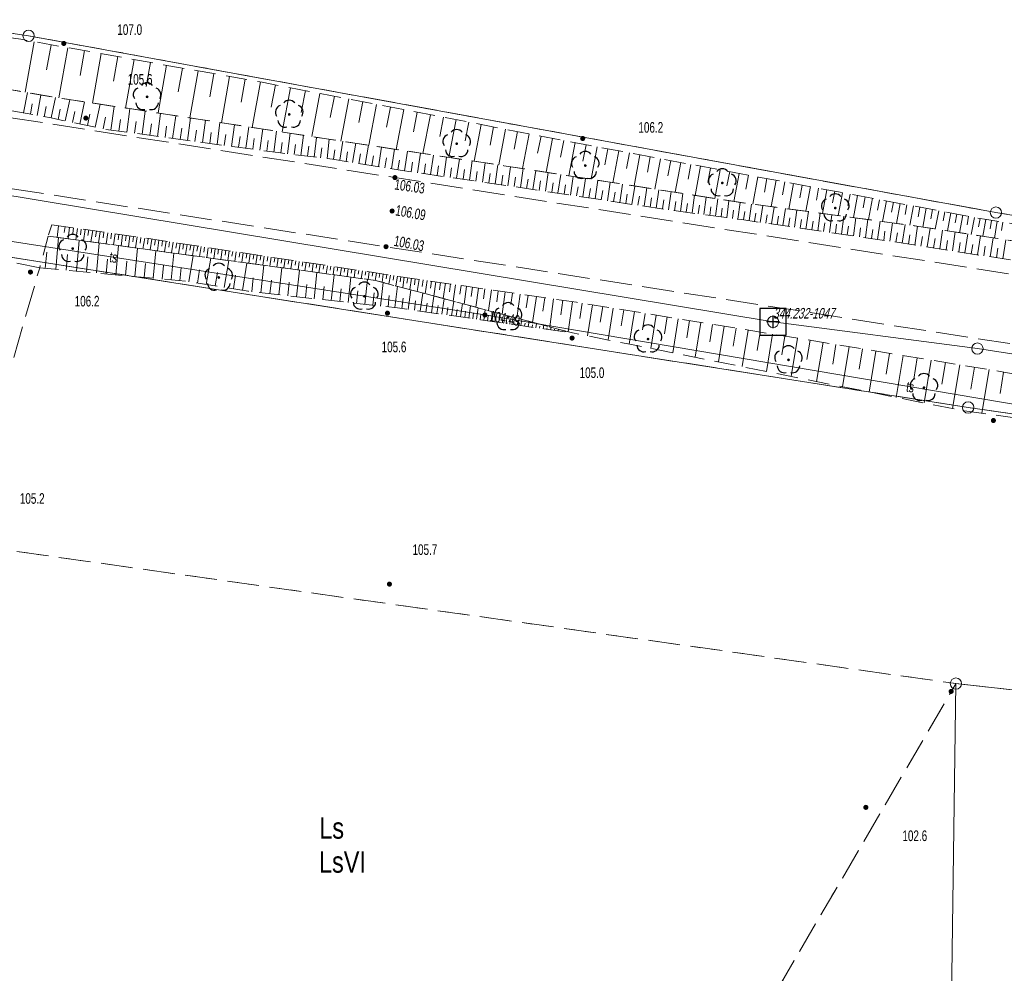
# Model space of a CAD drawing. Header units: inches. Extents: x 6497603 to 6502483, y 5925790 to 5934357.
# Tile 33 of 256: x 6499973 to 6500043, y 5926240 to 5926307. Entities that reach past the tile are written whole.
import ezdxf
from ezdxf.enums import TextEntityAlignment as Align

# ---------------------------------------------------------------- set-up
doc = ezdxf.new("R2010")
doc.units = ezdxf.units.IN
doc.header["$MEASUREMENT"] = 0
for name, pattern in [('1.5_0.75', [2.25, 1.5, -0.75]), ('2.25_0.75', [3, 2.25, -0.75]), ('219-1000', [0, 0]), ('egkk-1000', [3, 2.25, -0.75]), ('egug-1000', [1.5, 0.75, -0.75])]:
    doc.linetypes.add(name, pattern=pattern)
for name, color, linetype in [('000 Inne (niezydentyfikowane)', 7, 'Continuous'), ('202-punkt graniczny', 7, 'Continuous'), ('209-oznaczenie konturu klasyfikacyjnego', 7, 'Continuous'), ('210-oznaczenie konturu użytku gruntowego', 7, 'Continuous'), ('217-kontur klasyfikacyjny', 7, 'Continuous'), ('218-kontur użytku gruntowego', 7, 'Continuous'), ('219-działka ewidencyjna', 7, 'Continuous'), ('drzewo liściaste', 7, 'Continuous'), ('jezdnia', 7, 'Continuous'), ('pikieta naturalna', 7, 'Continuous'), ('pikieta naturalna-Atr2', 7, 'Continuous'), ('pikieta sztuczna', 7, 'Continuous'), ('pikieta sztuczna-Atr2', 7, 'Continuous'), ('przewód telekomunikacyjny podziemny', 7, 'Continuous'), ('przewód telekomunikacyjny podziemny-Atr1', 7, 'Continuous'), ('rzędna', 7, 'Continuous'), ('rzędna-Atr2', 7, 'Continuous'), ('skarpa nieumocniona', 7, 'Continuous'), ('Szczegółowa osnowa geodezyjna pozioma', 7, 'Continuous'), ('Szczegółowa osnowa geodezyjna pozioma-Atr103', 7, 'Continuous')]:
    doc.layers.add(name, color=color, linetype=linetype)
doc.styles.get("Standard").update_dxf_attribs({"font": 'arial.ttf'})

# ---------------------------------------------------------------- blocks, each defined once
blk = doc.blocks.new('202')
at = {"color": 0, "linetype": 'Continuous', "lineweight": 0}
blk.add_circle((0, 0), 0.4, dxfattribs=at)
blk = doc.blocks.new('OSSP')
at = {"color": 0}
for p, q in [((-0.939, 0.938), (-0.939, -0.938)), ((-0.939, 0.938), (-0.939, -0.938)), ((0.936, 0.938), (-0.939, 0.938)), ((0.936, 0.938), (-0.939, 0.938)), ((0.936, -0.938), (0.936, 0.938)), ((0.936, -0.938), (0.936, 0.938)), ((0.45, 0), (-0.45, 0)), ((0.45, 0), (-0.45, 0)), ((0, -0.45), (0, 0.45)), ((0, -0.45), (0, 0.45)), ((-0.939, -0.938), (0.936, -0.938)), ((-0.939, -0.938), (0.936, -0.938))]:
    blk.add_line(p, q, dxfattribs=at)
blk = doc.blocks.new('OP021')
at = {"linetype": 'Continuous', "lineweight": 13}
h = blk.add_hatch(color=0, dxfattribs=at)
edge = h.paths.add_edge_path()
edge.add_arc((0, 0), 0.1, 0, 360)
at = {"color": 0, "linetype": 'Continuous', "lineweight": -3}
for centre, start, end in [((0, 0.5), 38.316, 141.684), ((-0.476, 0.154), 110.388, 213.756), ((0.476, 0.154), 326.244, 69.612), ((-0.294, -0.404), 182.272, 285.64), ((0.294, -0.404), 254.36, 357.728), ((0.294, -0.404), 254.36, 357.728)]:
    blk.add_arc(centre, 0.5, start, end, dxfattribs=at)
blk = doc.blocks.new('PW01')
at = {"linetype": 'Continuous', "lineweight": 13}
h = blk.add_hatch(color=0, dxfattribs=at)
edge = h.paths.add_edge_path()
edge.add_arc((0, 0), 0.18, 0, 360)

msp = doc.modelspace()

# ---------------------------------------------------------------- linework, layer by layer
at = {"layer": '000 Inne (niezydentyfikowane)', "color": 7, "linetype": 'Continuous', "lineweight": 18, "flags": 128}
for points in [[(6499974.18, 5926305.35), (6499973.55, 5926301.79)], [(6499975.37, 5926305.14), (6499975.06, 5926303.36)], [(6499976.56, 5926304.93), (6499975.93, 5926301.38)], [(6499977.74, 5926304.72), (6499977.43, 5926302.96)], [(6499978.92, 5926304.51), (6499978.3, 5926301.02)], [(6499980.08, 5926304.3), (6499979.78, 5926302.57)], [(6499981.24, 5926304.1), (6499980.63, 5926300.67)], [(6499982.38, 5926303.89), (6499982.08, 5926302.19)], [(6499983.52, 5926303.69), (6499982.92, 5926300.32)], [(6499984.65, 5926303.49), (6499984.35, 5926301.82)], [(6499985.76, 5926303.29), (6499985.17, 5926299.97)], [(6499986.87, 5926303.09), (6499986.58, 5926301.45)], [(6499987.97, 5926302.9), (6499987.39, 5926299.63)], [(6499989.06, 5926302.7), (6499988.78, 5926301.08)], [(6499990.15, 5926302.51), (6499989.57, 5926299.3)], [(6499991.22, 5926302.31), (6499990.91, 5926300.72)], [(6499973.44, 5926300.32), (6499973.7, 5926301.76)], [(6499974.4, 5926300.15), (6499974.66, 5926301.59)], [(6499992.28, 5926302.1), (6499991.67, 5926298.98)], [(6499993.32, 5926301.9), (6499993.02, 5926300.36)], [(6499994.35, 5926301.7), (6499993.77, 5926298.66)], [(6499995.37, 5926301.5), (6499995.08, 5926300)], [(6499973.92, 5926300.24), (6499974.05, 5926300.96)], [(6499974.89, 5926300.06), (6499975.02, 5926300.79)], [(6499975.37, 5926299.97), (6499975.68, 5926301.42)], [(6499976.37, 5926299.76), (6499976.69, 5926301.26)], [(6499977.41, 5926299.54), (6499977.74, 5926301.11)], [(6499978.49, 5926299.32), (6499978.83, 5926300.94)], [(6499979.6, 5926299.11), (6499979.82, 5926300.79)], [(6499996.38, 5926301.31), (6499995.81, 5926298.34)], [(6499997.37, 5926301.12), (6499997.09, 5926299.65)], [(6499998.35, 5926300.93), (6499997.8, 5926298.04)], [(6499975.87, 5926299.87), (6499976.02, 5926300.6)], [(6499976.89, 5926299.65), (6499977.05, 5926300.42)], [(6499977.95, 5926299.43), (6499978.11, 5926300.23)], [(6499980.71, 5926298.96), (6499980.93, 5926300.62)], [(6499981.8, 5926298.82), (6499982.02, 5926300.46)], [(6499982.88, 5926298.67), (6499983.1, 5926300.29)], [(6499983.95, 5926298.52), (6499984.17, 5926300.13)], [(6499999.32, 5926300.74), (6499999.04, 5926299.32)], [(6500000.27, 5926300.56), (6499999.73, 5926297.75)], [(6500001.21, 5926300.38), (6500000.95, 5926298.99)], [(6500002.14, 5926300.2), (6500001.61, 5926297.46)], [(6499979.04, 5926299.2), (6499979.21, 5926300.03)], [(6499980.15, 5926299.04), (6499980.27, 5926299.87)], [(6499981.25, 5926298.89), (6499981.37, 5926299.71)], [(6499982.34, 5926298.74), (6499982.45, 5926299.56)], [(6499983.42, 5926298.6), (6499983.53, 5926299.4)], [(6499985.01, 5926298.38), (6499985.22, 5926299.97)], [(6499986.05, 5926298.24), (6499986.27, 5926299.81)], [(6499987.09, 5926298.1), (6499987.29, 5926299.65)], [(6499988.11, 5926297.96), (6499988.31, 5926299.49)], [(6500003.06, 5926300.02), (6500002.8, 5926298.67)], [(6500003.96, 5926299.85), (6500003.44, 5926297.19)], [(6500004.85, 5926299.67), (6500004.6, 5926298.36)], [(6500005.73, 5926299.5), (6500005.23, 5926296.92)], [(6499984.48, 5926298.45), (6499984.59, 5926299.25)], [(6499985.53, 5926298.31), (6499985.64, 5926299.1)], [(6499986.57, 5926298.17), (6499986.68, 5926298.95)], [(6499987.6, 5926298.03), (6499987.7, 5926298.8)], [(6499989.11, 5926297.83), (6499989.32, 5926299.34)], [(6499990.11, 5926297.69), (6499990.31, 5926299.19)], [(6499991.09, 5926297.56), (6499991.29, 5926299.04)], [(6499992.06, 5926297.44), (6499992.24, 5926298.89)], [(6499993.01, 5926297.33), (6499993.18, 5926298.75)], [(6500006.59, 5926299.34), (6500006.35, 5926298.06)], [(6500007.45, 5926299.17), (6500006.96, 5926296.65)], [(6500008.29, 5926299.01), (6500008.05, 5926297.77)], [(6500009.12, 5926298.85), (6500008.65, 5926296.39)], [(6500009.95, 5926298.69), (6500009.71, 5926297.48)], [(6499988.61, 5926297.9), (6499988.71, 5926298.66)], [(6499989.61, 5926297.76), (6499989.71, 5926298.51)], [(6499990.6, 5926297.63), (6499990.7, 5926298.37)], [(6499991.58, 5926297.5), (6499991.67, 5926298.23)], [(6499992.54, 5926297.38), (6499992.62, 5926298.1)], [(6499993.94, 5926297.21), (6499994.1, 5926298.6)], [(6499994.85, 5926297.11), (6499995.01, 5926298.47)], [(6499995.74, 5926296.98), (6499995.96, 5926298.32)], [(6499996.65, 5926296.83), (6499996.87, 5926298.18)], [(6499997.55, 5926296.68), (6499997.78, 5926298.05)], [(6500010.76, 5926298.53), (6500010.3, 5926296.14)], [(6500011.56, 5926298.38), (6500011.33, 5926297.2)], [(6500012.35, 5926298.23), (6500011.9, 5926295.89)], [(6500013.13, 5926298.08), (6500012.91, 5926296.92)], [(6499993.48, 5926297.27), (6499993.56, 5926297.97)], [(6499994.39, 5926297.16), (6499994.48, 5926297.85)], [(6499995.3, 5926297.05), (6499995.4, 5926297.72)], [(6499996.19, 5926296.9), (6499996.3, 5926297.58)], [(6499997.1, 5926296.76), (6499997.21, 5926297.44)], [(6499998.47, 5926296.53), (6499998.69, 5926297.91)], [(6499999.39, 5926296.38), (6499999.61, 5926297.77)], [(6500000.32, 5926296.24), (6500000.52, 5926297.63)], [(6500001.24, 5926296.1), (6500001.44, 5926297.49)], [(6500002.16, 5926295.97), (6500002.36, 5926297.35)], [(6500013.91, 5926297.93), (6500013.48, 5926295.64)], [(6500014.67, 5926297.79), (6500014.46, 5926296.65)], [(6500015.43, 5926297.64), (6500015.01, 5926295.4)], [(6500016.18, 5926297.5), (6500015.97, 5926296.4)], [(6500016.92, 5926297.37), (6500016.51, 5926295.17)], [(6499998.01, 5926296.61), (6499998.12, 5926297.29)], [(6499998.93, 5926296.46), (6499999.04, 5926297.15)], [(6499999.85, 5926296.31), (6499999.97, 5926297)], [(6500000.78, 5926296.17), (6500000.88, 5926296.86)], [(6500001.7, 5926296.04), (6500001.8, 5926296.73)], [(6500003.08, 5926295.84), (6500003.28, 5926297.21)], [(6500003.99, 5926295.71), (6500004.19, 5926297.07)], [(6500004.9, 5926295.57), (6500005.1, 5926296.94)], [(6500005.81, 5926295.44), (6500006, 5926296.8)], [(6500006.71, 5926295.31), (6500006.9, 5926296.66)], [(6500017.65, 5926297.23), (6500017.45, 5926296.14)], [(6500018.38, 5926297.09), (6500017.98, 5926294.94)], [(6500019.1, 5926296.96), (6500018.9, 5926295.89)], [(6500019.81, 5926296.83), (6500019.42, 5926294.72)], [(6500020.51, 5926296.69), (6500020.32, 5926295.65)], [(6500002.62, 5926295.9), (6500002.72, 5926296.59)], [(6500003.54, 5926295.77), (6500003.64, 5926296.46)], [(6500004.45, 5926295.64), (6500004.55, 5926296.32)], [(6500005.35, 5926295.51), (6500005.45, 5926296.19)], [(6500006.26, 5926295.38), (6500006.35, 5926296.06)], [(6500007.15, 5926295.25), (6500007.25, 5926295.92)], [(6500007.6, 5926295.18), (6500007.79, 5926296.53)], [(6500008.49, 5926295.05), (6500008.69, 5926296.39)], [(6500009.38, 5926294.92), (6500009.58, 5926296.25)], [(6500010.26, 5926294.79), (6500010.46, 5926296.11)], [(6500011.14, 5926294.65), (6500011.34, 5926295.98)], [(6500021.21, 5926296.56), (6500020.83, 5926294.5)], [(6500021.9, 5926296.43), (6500021.71, 5926295.41)], [(6500022.58, 5926296.31), (6500022.21, 5926294.29)], [(6500023.26, 5926296.18), (6500023.07, 5926295.18)], [(6500023.93, 5926296.06), (6500023.56, 5926294.08)], [(6500024.59, 5926295.93), (6500024.41, 5926294.95)], [(6500008.05, 5926295.12), (6500008.15, 5926295.79)], [(6500008.93, 5926294.99), (6500009.03, 5926295.65)], [(6500009.82, 5926294.85), (6500009.92, 5926295.52)], [(6500010.7, 5926294.72), (6500010.8, 5926295.38)], [(6500011.58, 5926294.59), (6500011.68, 5926295.25)], [(6500012.02, 5926294.52), (6500012.22, 5926295.84)], [(6500012.9, 5926294.39), (6500013.09, 5926295.7)], [(6500013.77, 5926294.26), (6500013.96, 5926295.57)], [(6500014.64, 5926294.13), (6500014.83, 5926295.43)], [(6500015.5, 5926294), (6500015.7, 5926295.3)], [(6500025.25, 5926295.81), (6500024.89, 5926293.88)], [(6500025.89, 5926295.69), (6500025.71, 5926294.74)], [(6500026.53, 5926295.57), (6500026.18, 5926293.71)], [(6500027.15, 5926295.45), (6500026.98, 5926294.54)], [(6500027.76, 5926295.34), (6500027.43, 5926293.54)], [(6500028.37, 5926295.23), (6500028.2, 5926294.34)], [(6500012.46, 5926294.46), (6500012.56, 5926295.11)], [(6500013.33, 5926294.33), (6500013.43, 5926294.98)], [(6500014.2, 5926294.2), (6500014.3, 5926294.85)], [(6500015.07, 5926294.06), (6500015.17, 5926294.72)], [(6500015.93, 5926293.94), (6500016.03, 5926294.58)], [(6500016.36, 5926293.87), (6500016.56, 5926295.16)], [(6500017.22, 5926293.74), (6500017.42, 5926295.03)], [(6500018.08, 5926293.61), (6500018.27, 5926294.9)], [(6500018.94, 5926293.48), (6500019.13, 5926294.77)], [(6500019.78, 5926293.37), (6500019.95, 5926294.64)], [(6500028.96, 5926295.12), (6500028.63, 5926293.38)], [(6500029.54, 5926295.01), (6500029.38, 5926294.16)], [(6500030.11, 5926294.9), (6500029.8, 5926293.23)], [(6500030.67, 5926294.8), (6500030.52, 5926293.97)], [(6500031.22, 5926294.69), (6500030.92, 5926293.08)], [(6500031.76, 5926294.59), (6500031.61, 5926293.8)], [(6500016.79, 5926293.81), (6500016.89, 5926294.45)], [(6500017.65, 5926293.68), (6500017.75, 5926294.32)], [(6500018.51, 5926293.55), (6500018.61, 5926294.19)], [(6500019.36, 5926293.42), (6500019.45, 5926294.06)], [(6500020.2, 5926293.31), (6500020.29, 5926293.94)], [(6500020.62, 5926293.26), (6500020.79, 5926294.51)], [(6500021.44, 5926293.15), (6500021.61, 5926294.38)], [(6500022.25, 5926293.04), (6500022.42, 5926294.25)], [(6500023.05, 5926292.93), (6500023.21, 5926294.13)], [(6500023.84, 5926292.83), (6500024, 5926294.01)], [(6500024.63, 5926292.72), (6500024.8, 5926293.89)], [(6500032.29, 5926294.49), (6500032, 5926292.94)], [(6500032.81, 5926294.39), (6500032.67, 5926293.63)], [(6500033.33, 5926294.3), (6500033.05, 5926292.79)], [(6500033.83, 5926294.2), (6500033.69, 5926293.47)], [(6500034.33, 5926294.11), (6500034.05, 5926292.66)], [(6500034.81, 5926294.02), (6500034.68, 5926293.31)], [(6500035.29, 5926293.93), (6500035.03, 5926292.53)], [(6500035.77, 5926293.84), (6500035.64, 5926293.15)], [(6500021.03, 5926293.2), (6500021.12, 5926293.82)], [(6500021.85, 5926293.09), (6500021.93, 5926293.7)], [(6500022.66, 5926292.99), (6500022.74, 5926293.59)], [(6500023.45, 5926292.88), (6500023.53, 5926293.47)], [(6500024.23, 5926292.77), (6500024.32, 5926293.36)], [(6500025.02, 5926292.66), (6500025.11, 5926293.25)], [(6500025.42, 5926292.6), (6500025.59, 5926293.79)], [(6500025.81, 5926292.54), (6500025.9, 5926293.14)], [(6500026.21, 5926292.49), (6500026.39, 5926293.68)], [(6500027.02, 5926292.37), (6500027.19, 5926293.57)], [(6500027.83, 5926292.25), (6500028, 5926293.47)], [(6500028.64, 5926292.13), (6500028.82, 5926293.36)], [(6500029.47, 5926292.01), (6500029.65, 5926293.25)], [(6500030.3, 5926291.89), (6500030.48, 5926293.14)], [(6500036.23, 5926293.76), (6500035.97, 5926292.4)], [(6500036.68, 5926293.67), (6500036.56, 5926293)], [(6500037.13, 5926293.59), (6500036.89, 5926292.27)], [(6500037.57, 5926293.51), (6500037.45, 5926292.85)], [(6500038.01, 5926293.42), (6500037.77, 5926292.13)], [(6500038.44, 5926293.34), (6500038.32, 5926292.7)], [(6500038.87, 5926293.26), (6500038.63, 5926292)], [(6500039.29, 5926293.18), (6500039.18, 5926292.56)], [(6500026.61, 5926292.43), (6500026.7, 5926293.03)], [(6500027.42, 5926292.31), (6500027.51, 5926292.92)], [(6500028.23, 5926292.19), (6500028.32, 5926292.8)], [(6500029.06, 5926292.07), (6500029.15, 5926292.69)], [(6500029.88, 5926291.95), (6500029.97, 5926292.57)], [(6500030.72, 5926291.83), (6500030.81, 5926292.46)], [(6500031.14, 5926291.77), (6500031.32, 5926293.03)], [(6500031.99, 5926291.64), (6500032.17, 5926292.91)], [(6500032.84, 5926291.52), (6500033.02, 5926292.8)], [(6500033.7, 5926291.39), (6500033.88, 5926292.68)], [(6500034.56, 5926291.27), (6500034.75, 5926292.56)], [(6500035.43, 5926291.13), (6500035.64, 5926292.44)], [(6500039.71, 5926293.11), (6500039.48, 5926291.87)], [(6500040.12, 5926293.03), (6500040.01, 5926292.42)], [(6500040.53, 5926292.95), (6500040.31, 5926291.74)], [(6500040.94, 5926292.88), (6500040.83, 5926292.28)], [(6500041.34, 5926292.8), (6500041.12, 5926291.62)], [(6500041.74, 5926292.74), (6500041.64, 5926292.14)], [(6500042.13, 5926292.68), (6500041.95, 5926291.49)], [(6500042.53, 5926292.61), (6500042.44, 5926292.02)], [(6499975.91, 5926292.36), (6499975.8, 5926291.54)], [(6499976.37, 5926292.3), (6499976.31, 5926291.89)], [(6499976.68, 5926292.25), (6499976.57, 5926291.44)], [(6499976.96, 5926292.21), (6499976.91, 5926291.81)], [(6499977.24, 5926292.17), (6499977.12, 5926291.37)], [(6499977.5, 5926292.13), (6499977.45, 5926291.73)], [(6499977.77, 5926292.09), (6499977.66, 5926291.29)], [(6499978.04, 5926292.06), (6499977.98, 5926291.66)], [(6499978.31, 5926292.02), (6499978.19, 5926291.22)], [(6499978.57, 5926291.98), (6499978.52, 5926291.58)], [(6499978.84, 5926291.94), (6499978.73, 5926291.15)], [(6499979.1, 5926291.9), (6499979.05, 5926291.51)], [(6499979.37, 5926291.87), (6499979.26, 5926291.08)], [(6499979.63, 5926291.83), (6499979.58, 5926291.44)], [(6499979.89, 5926291.79), (6499979.78, 5926291.01)], [(6499980.16, 5926291.75), (6499980.1, 5926291.36)], [(6500031.56, 5926291.71), (6500031.65, 5926292.34)], [(6500032.41, 5926291.58), (6500032.5, 5926292.22)], [(6500033.27, 5926291.46), (6500033.36, 5926292.1)], [(6500034.13, 5926291.33), (6500034.22, 5926291.98)], [(6500034.99, 5926291.2), (6500035.1, 5926291.85)], [(6500036.32, 5926291), (6500036.52, 5926292.32)], [(6500037.2, 5926290.86), (6500037.41, 5926292.19)], [(6500038.09, 5926290.72), (6500038.29, 5926292.05)], [(6500038.98, 5926290.58), (6500039.18, 5926291.92)], [(6500039.86, 5926290.45), (6500040.07, 5926291.78)], [(6499975.7, 5926289.29), (6499975.91, 5926291.53)], [(6499977.16, 5926289.16), (6499977.36, 5926291.33)], [(6499978.57, 5926289.03), (6499978.77, 5926291.14)], [(6499980.42, 5926291.72), (6499980.31, 5926290.93)], [(6499980.68, 5926291.68), (6499980.62, 5926291.29)], [(6499980.94, 5926291.64), (6499980.83, 5926290.86)], [(6499981.2, 5926291.61), (6499981.15, 5926291.22)], [(6499981.46, 5926291.57), (6499981.34, 5926290.79)], [(6499981.72, 5926291.53), (6499981.66, 5926291.14)], [(6499981.98, 5926291.49), (6499981.86, 5926290.72)], [(6499982.23, 5926291.45), (6499982.17, 5926291.07)], [(6499982.49, 5926291.41), (6499982.37, 5926290.65)], [(6499982.74, 5926291.38), (6499982.68, 5926291)], [(6499982.99, 5926291.34), (6499982.88, 5926290.59)], [(6499983.24, 5926291.3), (6499983.19, 5926290.93)], [(6499983.49, 5926291.26), (6499983.38, 5926290.52)], [(6499983.74, 5926291.22), (6499983.69, 5926290.85)], [(6499983.99, 5926291.19), (6499983.88, 5926290.45)], [(6499984.24, 5926291.15), (6499984.18, 5926290.78)], [(6499984.48, 5926291.11), (6499984.37, 5926290.38)], [(6499984.73, 5926291.07), (6499984.68, 5926290.71)], [(6500035.87, 5926291.07), (6500035.97, 5926291.72)], [(6500036.76, 5926290.93), (6500036.86, 5926291.59)], [(6500037.64, 5926290.79), (6500037.75, 5926291.46)], [(6500038.53, 5926290.65), (6500038.64, 5926291.32)], [(6500039.42, 5926290.52), (6500039.52, 5926291.18)], [(6500040.75, 5926290.31), (6500040.96, 5926291.64)], [(6500041.64, 5926290.17), (6500041.85, 5926291.5)], [(6500042.53, 5926290.03), (6500042.74, 5926291.37)], [(6499974.96, 5926289.36), (6499975.07, 5926290.5)], [(6499979.94, 5926288.9), (6499980.14, 5926290.96)], [(6499981.28, 5926288.77), (6499981.47, 5926290.78)], [(6499982.58, 5926288.65), (6499982.76, 5926290.6)], [(6499983.85, 5926288.54), (6499984.03, 5926290.43)], [(6499984.98, 5926291.04), (6499984.87, 5926290.32)], [(6499985.23, 5926291), (6499985.17, 5926290.64)], [(6499985.47, 5926290.96), (6499985.36, 5926290.25)], [(6499985.72, 5926290.93), (6499985.67, 5926290.57)], [(6499985.97, 5926290.89), (6499985.86, 5926290.18)], [(6499986.21, 5926290.85), (6499986.16, 5926290.5)], [(6499986.46, 5926290.81), (6499986.36, 5926290.11)], [(6499986.71, 5926290.78), (6499986.66, 5926290.43)], [(6499986.96, 5926290.74), (6499986.85, 5926290.05)], [(6499987.2, 5926290.7), (6499987.15, 5926290.36)], [(6499987.45, 5926290.66), (6499987.35, 5926289.98)], [(6499987.7, 5926290.63), (6499987.65, 5926290.29)], [(6499987.94, 5926290.59), (6499987.84, 5926289.91)], [(6499988.19, 5926290.55), (6499988.14, 5926290.22)], [(6499988.44, 5926290.51), (6499988.34, 5926289.85)], [(6499988.69, 5926290.48), (6499988.64, 5926290.14)], [(6499988.93, 5926290.44), (6499988.83, 5926289.78)], [(6499989.18, 5926290.4), (6499989.13, 5926290.07)], [(6499989.43, 5926290.37), (6499989.33, 5926289.71)], [(6500040.31, 5926290.38), (6500040.41, 5926291.04)], [(6500041.2, 5926290.24), (6500041.3, 5926290.91)], [(6500042.09, 5926290.1), (6500042.19, 5926290.77)], [(6499976.43, 5926289.23), (6499976.54, 5926290.33)], [(6499977.87, 5926289.09), (6499977.97, 5926290.16)], [(6499979.26, 5926288.96), (6499979.36, 5926290.01)], [(6499980.62, 5926288.84), (6499980.71, 5926289.85)], [(6499981.94, 5926288.71), (6499982.03, 5926289.7)], [(6499985.09, 5926288.41), (6499985.39, 5926290.25)], [(6499986.33, 5926288.21), (6499986.64, 5926290.08)], [(6499987.6, 5926288), (6499987.91, 5926289.9)], [(6499988.88, 5926287.8), (6499989.2, 5926289.73)], [(6499989.68, 5926290.33), (6499989.63, 5926290)], [(6499989.92, 5926290.29), (6499989.82, 5926289.64)], [(6499990.17, 5926290.25), (6499990.12, 5926289.93)], [(6499990.42, 5926290.22), (6499990.32, 5926289.58)], [(6499990.66, 5926290.18), (6499990.62, 5926289.86)], [(6499990.91, 5926290.14), (6499990.82, 5926289.51)], [(6499991.16, 5926290.1), (6499991.11, 5926289.79)], [(6499991.41, 5926290.07), (6499991.31, 5926289.44)], [(6499991.65, 5926290.03), (6499991.61, 5926289.72)], [(6499991.9, 5926289.99), (6499991.81, 5926289.38)], [(6499992.15, 5926289.96), (6499992.1, 5926289.65)], [(6499992.39, 5926289.92), (6499992.3, 5926289.31)], [(6499992.64, 5926289.88), (6499992.6, 5926289.58)], [(6499992.89, 5926289.84), (6499992.8, 5926289.24)], [(6499993.14, 5926289.81), (6499993.09, 5926289.51)], [(6499993.38, 5926289.77), (6499993.29, 5926289.17)], [(6499993.63, 5926289.73), (6499993.59, 5926289.44)], [(6499993.88, 5926289.69), (6499993.79, 5926289.11)], [(6499994.12, 5926289.66), (6499994.08, 5926289.37)], [(6499983.22, 5926288.59), (6499983.31, 5926289.55)], [(6499984.47, 5926288.48), (6499984.56, 5926289.41)], [(6499985.71, 5926288.31), (6499985.86, 5926289.24)], [(6499986.96, 5926288.11), (6499987.12, 5926289.05)], [(6499990.17, 5926287.63), (6499990.39, 5926289.57)], [(6499991.45, 5926287.49), (6499991.66, 5926289.4)], [(6499992.7, 5926287.35), (6499992.91, 5926289.23)], [(6499993.93, 5926287.21), (6499994.13, 5926289.06)], [(6499994.37, 5926289.62), (6499994.28, 5926289.04)], [(6499994.62, 5926289.58), (6499994.58, 5926289.29)], [(6499994.87, 5926289.54), (6499994.78, 5926288.97)], [(6499995.11, 5926289.51), (6499995.07, 5926289.22)], [(6499995.36, 5926289.47), (6499995.28, 5926288.91)], [(6499995.61, 5926289.43), (6499995.57, 5926289.15)], [(6499995.86, 5926289.4), (6499995.77, 5926288.84)], [(6499996.1, 5926289.36), (6499996.06, 5926289.08)], [(6499996.35, 5926289.32), (6499996.27, 5926288.77)], [(6499996.6, 5926289.28), (6499996.56, 5926289.01)], [(6499996.84, 5926289.25), (6499996.76, 5926288.7)], [(6499997.09, 5926289.21), (6499997.05, 5926288.94)], [(6499997.34, 5926289.17), (6499997.26, 5926288.64)], [(6499997.59, 5926289.13), (6499997.55, 5926288.87)], [(6499997.83, 5926289.1), (6499997.75, 5926288.57)], [(6499998.08, 5926289.06), (6499998.04, 5926288.8)], [(6499998.33, 5926289.02), (6499998.25, 5926288.5)], [(6499998.57, 5926288.99), (6499998.53, 5926288.71)], [(6499988.24, 5926287.9), (6499988.39, 5926288.86)], [(6499989.53, 5926287.7), (6499989.64, 5926288.68)], [(6499990.81, 5926287.56), (6499990.92, 5926288.52)], [(6499992.07, 5926287.42), (6499992.18, 5926288.37)], [(6499995.14, 5926287.08), (6499995.34, 5926288.9)], [(6499996.34, 5926286.95), (6499996.53, 5926288.74)], [(6499997.51, 5926286.82), (6499997.7, 5926288.58)], [(6499998.63, 5926286.69), (6499998.81, 5926288.36)], [(6499998.82, 5926288.95), (6499998.74, 5926288.38)], [(6499999.07, 5926288.91), (6499999.02, 5926288.61)], [(6499999.32, 5926288.87), (6499999.22, 5926288.25)], [(6499999.56, 5926288.84), (6499999.51, 5926288.51)], [(6499999.81, 5926288.8), (6499999.71, 5926288.12)], [(6500000.06, 5926288.76), (6500000, 5926288.41)], [(6500000.3, 5926288.72), (6500000.19, 5926287.99)], [(6500000.55, 5926288.69), (6500000.49, 5926288.3)], [(6500000.81, 5926288.65), (6500000.69, 5926287.86)], [(6500001.07, 5926288.61), (6500001.01, 5926288.2)], [(6500001.34, 5926288.57), (6500001.21, 5926287.71)], [(6500001.62, 5926288.53), (6500001.56, 5926288.08)], [(6500001.91, 5926288.49), (6500001.78, 5926287.56)], [(6500002.22, 5926288.44), (6500002.15, 5926287.96)], [(6500002.53, 5926288.4), (6500002.39, 5926287.4)], [(6500002.86, 5926288.35), (6500002.79, 5926287.83)], [(6500003.2, 5926288.3), (6500003.05, 5926287.23)], [(6499993.32, 5926287.28), (6499993.42, 5926288.21)], [(6499994.54, 5926287.15), (6499994.64, 5926288.06)], [(6499995.74, 5926287.01), (6499995.84, 5926287.91)], [(6499996.92, 5926286.88), (6499997.02, 5926287.77)], [(6499998.08, 5926286.75), (6499998.18, 5926287.63)], [(6499999.64, 5926286.58), (6499999.81, 5926288.09)], [(6500000.57, 5926286.45), (6500000.77, 5926287.83)], [(6500001.43, 5926286.33), (6500001.61, 5926287.61)], [(6500003.56, 5926288.25), (6500003.48, 5926287.69)], [(6500003.92, 5926288.2), (6500003.76, 5926287.04)], [(6500004.31, 5926288.14), (6500004.22, 5926287.54)], [(6500004.7, 5926288.08), (6500004.52, 5926286.83)], [(6500005.11, 5926288.02), (6500005.02, 5926287.37)], [(6500005.54, 5926287.96), (6500005.35, 5926286.61)], [(6500005.99, 5926287.9), (6500005.88, 5926287.2)], [(6500006.45, 5926287.83), (6500006.24, 5926286.37)], [(6500006.93, 5926287.76), (6500006.82, 5926287)], [(6500007.42, 5926287.69), (6500007.2, 5926286.12)], [(6500007.94, 5926287.61), (6500007.82, 5926286.8)], [(6499999.15, 5926286.63), (6499999.23, 5926287.43)], [(6500000.12, 5926286.52), (6500000.22, 5926287.24)], [(6500001.01, 5926286.39), (6500001.1, 5926287.05)], [(6500001.83, 5926286.27), (6500001.92, 5926286.89)], [(6500002.22, 5926286.22), (6500002.39, 5926287.4)], [(6500002.96, 5926286.11), (6500003.12, 5926287.21)], [(6500003.64, 5926286.01), (6500003.79, 5926287.03)], [(6500008.48, 5926287.53), (6500008.23, 5926285.84)], [(6500009.04, 5926287.45), (6500008.91, 5926286.57)], [(6500009.62, 5926287.37), (6500009.35, 5926285.54)], [(6500010.22, 5926287.28), (6500010.08, 5926286.33)], [(6500010.84, 5926287.19), (6500010.56, 5926285.22)], [(6500011.49, 5926287.1), (6500011.34, 5926286.07)], [(6500012.17, 5926287), (6500011.86, 5926284.87)], [(6500012.86, 5926286.89), (6500012.69, 5926285.81)], [(6500002.6, 5926286.16), (6500002.68, 5926286.73)], [(6500003.31, 5926286.06), (6500003.38, 5926286.59)], [(6500003.96, 5926285.97), (6500004.03, 5926286.45)], [(6500004.27, 5926285.92), (6500004.41, 5926286.86)], [(6500004.57, 5926285.88), (6500004.63, 5926286.33)], [(6500004.86, 5926285.84), (6500004.98, 5926286.71)], [(6500005.13, 5926285.8), (6500005.19, 5926286.22)], [(6500005.4, 5926285.76), (6500005.51, 5926286.57)], [(6500005.91, 5926285.69), (6500006.01, 5926286.43)], [(6500006.43, 5926285.61), (6500006.53, 5926286.3)], [(6500013.58, 5926286.77), (6500013.23, 5926284.58)], [(6500014.31, 5926286.66), (6500014.13, 5926285.55)], [(6500015.04, 5926286.54), (6500014.68, 5926284.3)], [(6500015.79, 5926286.42), (6500015.6, 5926285.29)], [(6500016.54, 5926286.3), (6500016.17, 5926284.01)], [(6500005.65, 5926285.72), (6500005.71, 5926286.11)], [(6500006.17, 5926285.65), (6500006.22, 5926286.01)], [(6500006.69, 5926285.57), (6500006.74, 5926285.9)], [(6500006.96, 5926285.54), (6500007.04, 5926286.16)], [(6500007.22, 5926285.5), (6500007.26, 5926285.79)], [(6500007.48, 5926285.46), (6500007.56, 5926286.02)], [(6500007.74, 5926285.42), (6500007.78, 5926285.69)], [(6500008, 5926285.39), (6500008.08, 5926285.88)], [(6500008.27, 5926285.35), (6500008.3, 5926285.58)], [(6500008.53, 5926285.31), (6500008.59, 5926285.75)], [(6500009.05, 5926285.24), (6500009.11, 5926285.61)], [(6500017.3, 5926286.17), (6500017.11, 5926285.01)], [(6500018.07, 5926286.05), (6500017.69, 5926283.7)], [(6500018.84, 5926285.92), (6500018.65, 5926284.74)], [(6500019.63, 5926285.79), (6500019.24, 5926283.39)], [(6500020.43, 5926285.66), (6500020.23, 5926284.45)], [(6500021.23, 5926285.53), (6500020.83, 5926283.08)], [(6500008.79, 5926285.27), (6500008.82, 5926285.48)], [(6500009.32, 5926285.2), (6500009.34, 5926285.37)], [(6500009.58, 5926285.16), (6500009.62, 5926285.47)], [(6500009.84, 5926285.12), (6500009.86, 5926285.26)], [(6500010.1, 5926285.09), (6500010.14, 5926285.33)], [(6500010.36, 5926285.05), (6500010.38, 5926285.16)], [(6500010.63, 5926285.01), (6500010.65, 5926285.2)], [(6500010.89, 5926284.97), (6500010.9, 5926285.05)], [(6500011.15, 5926284.94), (6500011.17, 5926285.06)], [(6500011.41, 5926284.9), (6500011.42, 5926284.94)], [(6500011.68, 5926284.86), (6500011.68, 5926284.92)], [(6500022.05, 5926285.4), (6500021.85, 5926284.16)], [(6500022.87, 5926285.27), (6500022.47, 5926282.75)], [(6500023.71, 5926285.13), (6500023.5, 5926283.86)], [(6500024.56, 5926284.99), (6500024.14, 5926282.42)], [(6500025.41, 5926284.85), (6500025.2, 5926283.55)], [(6500026.28, 5926284.71), (6500025.85, 5926282.07)], [(6500027.16, 5926284.57), (6500026.94, 5926283.24)], [(6500028.04, 5926284.42), (6500027.6, 5926281.72)], [(6500028.94, 5926284.28), (6500028.71, 5926282.91)], [(6500029.85, 5926284.13), (6500029.39, 5926281.36)], [(6500030.76, 5926283.98), (6500030.53, 5926282.58)], [(6500031.69, 5926283.82), (6500031.23, 5926281)], [(6500032.63, 5926283.67), (6500032.4, 5926282.24)], [(6500033.58, 5926283.51), (6500033.1, 5926280.62)], [(6500034.54, 5926283.35), (6500034.3, 5926281.89)], [(6500035.51, 5926283.19), (6500035.02, 5926280.24)], [(6500036.49, 5926283.03), (6500036.25, 5926281.54)], [(6500037.48, 5926282.87), (6500036.99, 5926279.85)], [(6500038.49, 5926282.7), (6500038.24, 5926281.18)], [(6500039.5, 5926282.54), (6500038.99, 5926279.45)], [(6500040.53, 5926282.37), (6500040.27, 5926280.82)], [(6500041.56, 5926282.2), (6500041.06, 5926279.13)], [(6500042.59, 5926282.03), (6500042.34, 5926280.51)]]:
    msp.add_lwpolyline(points, dxfattribs=at)
at = {"layer": '217-kontur klasyfikacyjny', "color": 3, "linetype": 'egkk-1000', "lineweight": 18, "flags": 128}
for points in [[(6499902.27, 5926316.61), (6499973.79, 5926305.77)], [(6499973.79, 5926305.77), (6500042.05, 5926293.29)], [(6500042.05, 5926293.29), (6500086.87, 5926285.83)], [(6500040.09, 5926279.53), (6499970.36, 5926290.48)], [(6500084.92, 5926273.09), (6500040.09, 5926279.53)], [(6499967.02, 5926270.2), (6500039.23, 5926260.04)], [(6500017.6, 5926222.99), (6500039.23, 5926260.04)], [(6500039.23, 5926260.04), (6500119.76, 5926250.98)]]:
    msp.add_lwpolyline(points, dxfattribs=at)
at = {"layer": '218-kontur użytku gruntowego', "color": 3, "linetype": 'egug-1000', "lineweight": 18, "flags": 128}
for points in [[(6499902.27, 5926316.61), (6499973.79, 5926305.77)], [(6499973.79, 5926305.77), (6500042.05, 5926293.29)], [(6500042.05, 5926293.29), (6500086.87, 5926285.83)], [(6500040.09, 5926279.53), (6499970.36, 5926290.48)], [(6500084.92, 5926273.09), (6500040.09, 5926279.53)], [(6499967.02, 5926270.2), (6500039.23, 5926260.04)], [(6500017.6, 5926222.99), (6500039.23, 5926260.04)], [(6500039.23, 5926260.04), (6500119.76, 5926250.98)]]:
    msp.add_lwpolyline(points, dxfattribs=at)
at = {"layer": '219-działka ewidencyjna', "color": 3, "linetype": '219-1000', "lineweight": 18, "flags": 128}
for points in [[(6499973.79, 5926305.77), (6499902.27, 5926316.61)], [(6500042.05, 5926293.29), (6499973.79, 5926305.77)], [(6500026.32, 5926285.58), (6499971.03, 5926294.72)], [(6500086.87, 5926285.83), (6500042.05, 5926293.29)], [(6500040.09, 5926279.53), (6499970.36, 5926290.48)], [(6500040.74, 5926283.69), (6500026.32, 5926285.58)], [(6500140.23, 5926268.23), (6500040.74, 5926283.69)], [(6500084.92, 5926273.09), (6500040.09, 5926279.53)], [(6500037.66, 5926146.93), (6500039.23, 5926260.04)], [(6500119.76, 5926250.98), (6500039.23, 5926260.04)]]:
    msp.add_lwpolyline(points, dxfattribs=at)
at = {"layer": 'jezdnia', "color": 7, "linetype": '2.25_0.75', "lineweight": 18, "flags": 128}
for points in [[(6500445.77, 5926225.13), (6500477.28, 5926219.98), (6500500.52, 5926216.32), (6500551.85, 5926208.28), (6500590.76, 5926201.99), (6500629.65, 5926195.92), (6500668.62, 5926189.73), (6500708.43, 5926183.37), (6500748.42, 5926176.93), (6500779.68, 5926172.04), (6500819.2, 5926165.9), (6500859.43, 5926159.56), (6500898.4, 5926153.26), (6500937.28, 5926147.22), (6500936.91, 5926144.94), (6500936.26, 5926142.38), (6500897.62, 5926148.36), (6500858.2, 5926154.58), (6500818.25, 5926160.88), (6500778.79, 5926167.14), (6500747.81, 5926171.88), (6500707.71, 5926178.38), (6500668.22, 5926184.67), (6500628.62, 5926190.86), (6500589.86, 5926197), (6500551.33, 5926203.18), (6500445.13, 5926220.13), (6500405, 5926226.56), (6500364.89, 5926233), (6500326.44, 5926239.09), (6500287.44, 5926245.14), (6500247.8, 5926251.49), (6500208.32, 5926257.73), (6500171.1, 5926263.74), (6500133.18, 5926269.89), (6500094.21, 5926275.92), (6500053.11, 5926282.47), (6499999.01, 5926290.88), (6499959.84, 5926296.95), (6499921.11, 5926303.13), (6499882.03, 5926309.23), (6499843.48, 5926315.33), (6499804.98, 5926321.39), (6499763.92, 5926325.7), (6499740.11, 5926328.2), (6499708.97, 5926329.7), (6499669.77, 5926331.59), (6499612.14, 5926332.17), (6499590.65, 5926333.3), (6499565.53, 5926335.73), (6499506.81, 5926343.39), (6499422.29, 5926354.7), (6499419.43, 5926354.99), (6499334.27, 5926366.31), (6499289.53, 5926369.55), (6499273.23, 5926369.35), (6499273.01, 5926371.91), (6499272.96, 5926374.41), (6499289.57, 5926374.85), (6499335.06, 5926371.26), (6499420.23, 5926359.86), (6499423.5, 5926359.5), (6499507.59, 5926348.2), (6499566.32, 5926340.5), (6499590.89, 5926338.22), (6499612.24, 5926337), (6499643.43, 5926336.46), (6499669.89, 5926336.53), (6499710.9, 5926336.33), (6499806.11, 5926326.28), (6499844.16, 5926320.23), (6499882.83, 5926314.04), (6499921.69, 5926307.83), (6499960.72, 5926301.83), (6499999.64, 5926295.76), (6500053.85, 5926287.25), (6500095.27, 5926280.64), (6500134.03, 5926274.62), (6500208.98, 5926262.68), (6500248.83, 5926256.34), (6500288.29, 5926250.03), (6500327.08, 5926244.06), (6500365.91, 5926238.01), (6500405.9, 5926231.52)], [(6499970.01, 5926290.31), (6499974.57, 5926289.4), (6499969.38, 5926271.45), (6499966.29, 5926252.69), (6499962.68, 5926253.25), (6499966.39, 5926271.38)]]:
    msp.add_lwpolyline(points, close=True, dxfattribs=at)
at = {"layer": 'przewód telekomunikacyjny podziemny', "color": 30, "linetype": 'Continuous', "lineweight": 18, "flags": 128}
msp.add_lwpolyline([(6500132.02, 5926265.99), (6500121.1, 5926267.64), (6500094.18, 5926271.84), (6500067.49, 5926275.66), (6500005.99, 5926286.06), (6499968.2, 5926291.94), (6499922.84, 5926298.58), (6499883.49, 5926304.83), (6499830.9, 5926313.27), (6499820.11, 5926314.75), (6499782.26, 5926320.61), (6499752.54, 5926326.35), (6499711.95, 5926328.61), (6499656.27, 5926327.78), (6499636.08, 5926329.12)], dxfattribs=at)
at = {"layer": 'skarpa nieumocniona', "color": 7, "linetype": '1.5_0.75', "lineweight": 18, "flags": 128}
for points in [[(6499749.53, 5926337.75), (6499756.28, 5926337.08), (6499773.39, 5926334.99), (6499783.79, 5926333.68), (6499788.8, 5926332.87), (6499808.91, 5926329.98), (6499821, 5926328.13), (6499833.35, 5926326.3), (6499841.74, 5926324.99), (6499855.42, 5926322.75), (6499872.35, 5926319.98), (6499902.22, 5926316.1), (6499923.77, 5926312.95), (6499948.37, 5926309.19), (6499973.24, 5926305.52), (6499990.26, 5926302.49), (6500013.42, 5926298.02), (6500041.4, 5926292.79), (6500060.13, 5926289.88), (6500086.64, 5926285.71), (6500097.57, 5926284.03), (6500125.29, 5926279.77), (6500140.63, 5926277.51), (6500170.73, 5926272.89), (6500202.3, 5926267.92), (6500230.14, 5926263.6), (6500243.19, 5926261.57), (6500268.47, 5926257.75), (6500290.98, 5926254.58), (6500290.22, 5926252.73), (6500281.31, 5926254.05), (6500256.24, 5926257.84), (6500243.31, 5926259.93), (6500229.73, 5926261.55), (6500218.23, 5926263.69), (6500198.07, 5926267.57), (6500185.84, 5926269.57), (6500165.85, 5926272.33), (6500154.39, 5926274.01), (6500143.66, 5926275.45), (6500125.06, 5926278.01), (6500109.51, 5926280.53), (6500097.22, 5926282.64), (6500083.72, 5926284.75), (6500071.46, 5926286.78), (6500057.48, 5926289.03), (6500048.24, 5926290.52), (6500036.62, 5926292.31), (6500031.9, 5926292.95), (6500024.44, 5926293.94), (6500007.32, 5926296.6), (6499995.63, 5926298.37), (6499980.76, 5926300.65), (6499975.86, 5926301.39), (6499957.42, 5926304.55), (6499944.66, 5926306.66), (6499933.81, 5926308.4), (6499923.2, 5926310.27), (6499906.16, 5926313.05), (6499895.05, 5926314.89), (6499875.53, 5926317.98), (6499864.28, 5926319.83), (6499851.47, 5926321.79), (6499837.27, 5926323.99), (6499828.13, 5926325.39), (6499818.32, 5926326.97), (6499805.69, 5926328.97), (6499798.66, 5926330), (6499787.72, 5926331.66), (6499779.07, 5926332.87), (6499773.08, 5926333.54), (6499766.6, 5926334.49), (6499763.22, 5926334.89), (6499753.86, 5926336.14), (6499749.45, 5926336.67)], [(6499749.53, 5926337.75), (6499756.28, 5926337.08), (6499773.39, 5926334.99), (6499783.79, 5926333.68), (6499788.8, 5926332.87), (6499808.91, 5926329.98), (6499821, 5926328.13), (6499833.35, 5926326.3), (6499841.74, 5926324.99), (6499855.42, 5926322.75), (6499872.35, 5926319.98), (6499902.22, 5926316.1), (6499923.77, 5926312.95), (6499948.37, 5926309.19), (6499973.24, 5926305.52), (6499990.26, 5926302.49), (6500013.42, 5926298.02), (6500041.4, 5926292.79), (6500060.13, 5926289.88), (6500086.64, 5926285.71), (6500097.57, 5926284.03), (6500125.29, 5926279.77), (6500140.63, 5926277.51), (6500170.73, 5926272.89), (6500202.3, 5926267.92), (6500230.14, 5926263.6), (6500243.19, 5926261.57), (6500268.47, 5926257.75), (6500290.98, 5926254.58), (6500290.22, 5926252.73), (6500281.31, 5926254.05), (6500256.24, 5926257.84), (6500243.31, 5926259.93), (6500229.73, 5926261.55), (6500218.23, 5926263.69), (6500198.07, 5926267.57), (6500185.84, 5926269.57), (6500165.85, 5926272.33), (6500154.39, 5926274.01), (6500143.66, 5926275.45), (6500125.06, 5926278.01), (6500109.51, 5926280.53), (6500097.22, 5926282.64), (6500083.72, 5926284.75), (6500071.46, 5926286.78), (6500057.48, 5926289.03), (6500048.24, 5926290.52), (6500036.62, 5926292.31), (6500031.9, 5926292.95), (6500024.44, 5926293.94), (6500007.32, 5926296.6), (6499995.63, 5926298.37), (6499980.76, 5926300.65), (6499975.86, 5926301.39), (6499957.42, 5926304.55), (6499944.66, 5926306.66), (6499933.81, 5926308.4), (6499923.2, 5926310.27), (6499906.16, 5926313.05), (6499895.05, 5926314.89), (6499875.53, 5926317.98), (6499864.28, 5926319.83), (6499851.47, 5926321.79), (6499837.27, 5926323.99), (6499828.13, 5926325.39), (6499818.32, 5926326.97), (6499805.69, 5926328.97), (6499798.66, 5926330), (6499787.72, 5926331.66), (6499779.07, 5926332.87), (6499773.08, 5926333.54), (6499766.6, 5926334.49), (6499763.22, 5926334.89), (6499753.86, 5926336.14), (6499749.45, 5926336.67)], [(6499749.45, 5926336.67), (6499753.86, 5926336.14), (6499763.22, 5926334.89), (6499766.6, 5926334.49), (6499773.08, 5926333.54), (6499779.07, 5926332.87), (6499787.72, 5926331.66), (6499798.66, 5926330), (6499805.69, 5926328.97), (6499818.32, 5926326.97), (6499828.13, 5926325.39), (6499837.27, 5926323.99), (6499851.47, 5926321.79), (6499864.28, 5926319.83), (6499875.53, 5926317.98), (6499895.05, 5926314.89), (6499906.16, 5926313.05), (6499923.2, 5926310.27), (6499933.81, 5926308.4), (6499944.66, 5926306.66), (6499957.42, 5926304.55), (6499975.86, 5926301.39), (6499980.76, 5926300.65), (6499995.63, 5926298.37), (6500007.32, 5926296.6), (6500024.44, 5926293.94), (6500031.9, 5926292.95), (6500036.62, 5926292.31), (6500048.24, 5926290.52), (6500057.48, 5926289.03), (6500071.46, 5926286.78), (6500083.72, 5926284.75), (6500097.22, 5926282.64), (6500109.51, 5926280.53), (6500125.06, 5926278.01), (6500143.66, 5926275.45), (6500154.39, 5926274.01), (6500165.85, 5926272.33), (6500185.84, 5926269.57), (6500198.07, 5926267.57), (6500218.23, 5926263.69), (6500229.73, 5926261.55), (6500243.31, 5926259.93), (6500256.24, 5926257.84), (6500281.31, 5926254.05), (6500290.22, 5926252.73), (6500290.15, 5926251.37), (6500273.1, 5926253.93), (6500259.25, 5926256), (6500245.76, 5926258.14), (6500240.21, 5926258.97), (6500229.71, 5926260.39), (6500221.77, 5926261.66), (6500212.15, 5926263.16), (6500202.73, 5926264.75), (6500185.49, 5926267.69), (6500167.83, 5926270.49), (6500163.19, 5926271.15), (6500153.57, 5926272.65), (6500136.15, 5926275.31), (6500124.94, 5926277.03), (6500113.86, 5926278.78), (6500094.44, 5926281.81), (6500073.33, 5926285.23), (6500052.74, 5926288.45), (6500034.68, 5926291.25), (6500024.13, 5926292.79), (6500019.3, 5926293.43), (6500007.84, 5926295.15), (6500000.15, 5926296.26), (6499995.23, 5926297.06), (6499991.39, 5926297.52), (6499979.25, 5926299.16), (6499975.37, 5926299.97), (6499968.77, 5926301.18), (6499944.79, 5926305.2), (6499923.1, 5926309.06), (6499897.27, 5926313.13), (6499875.35, 5926316.66), (6499854.92, 5926319.92), (6499837.07, 5926322.7), (6499825.84, 5926324.47), (6499808.6, 5926327.23), (6499798.31, 5926328.89), (6499783.38, 5926331.36), (6499775.31, 5926332.29), (6499766.77, 5926333.35), (6499753.76, 5926334.97), (6499749.38, 5926335.47)], [(6499749.45, 5926336.67), (6499753.86, 5926336.14), (6499763.22, 5926334.89), (6499766.6, 5926334.49), (6499773.08, 5926333.54), (6499779.07, 5926332.87), (6499787.72, 5926331.66), (6499798.66, 5926330), (6499805.69, 5926328.97), (6499818.32, 5926326.97), (6499828.13, 5926325.39), (6499837.27, 5926323.99), (6499851.47, 5926321.79), (6499864.28, 5926319.83), (6499875.53, 5926317.98), (6499895.05, 5926314.89), (6499906.16, 5926313.05), (6499923.2, 5926310.27), (6499933.81, 5926308.4), (6499944.66, 5926306.66), (6499957.42, 5926304.55), (6499975.86, 5926301.39), (6499980.76, 5926300.65), (6499995.63, 5926298.37), (6500007.32, 5926296.6), (6500024.44, 5926293.94), (6500031.9, 5926292.95), (6500036.62, 5926292.31), (6500048.24, 5926290.52), (6500057.48, 5926289.03), (6500071.46, 5926286.78), (6500083.72, 5926284.75), (6500097.22, 5926282.64), (6500109.51, 5926280.53), (6500125.06, 5926278.01), (6500143.66, 5926275.45), (6500154.39, 5926274.01), (6500165.85, 5926272.33), (6500185.84, 5926269.57), (6500198.07, 5926267.57), (6500218.23, 5926263.69), (6500229.73, 5926261.55), (6500243.31, 5926259.93), (6500256.24, 5926257.84), (6500281.31, 5926254.05), (6500290.22, 5926252.73), (6500290.15, 5926251.37), (6500273.1, 5926253.93), (6500259.25, 5926256), (6500245.76, 5926258.14), (6500240.21, 5926258.97), (6500229.71, 5926260.39), (6500221.77, 5926261.66), (6500212.15, 5926263.16), (6500202.73, 5926264.75), (6500185.49, 5926267.69), (6500167.83, 5926270.49), (6500163.19, 5926271.15), (6500153.57, 5926272.65), (6500136.15, 5926275.31), (6500124.94, 5926277.03), (6500113.86, 5926278.78), (6500094.44, 5926281.81), (6500073.33, 5926285.23), (6500052.74, 5926288.45), (6500034.68, 5926291.25), (6500024.13, 5926292.79), (6500019.3, 5926293.43), (6500007.84, 5926295.15), (6500000.15, 5926296.26), (6499995.23, 5926297.06), (6499991.39, 5926297.52), (6499979.25, 5926299.16), (6499975.37, 5926299.97), (6499968.77, 5926301.18), (6499944.79, 5926305.2), (6499923.1, 5926309.06), (6499897.27, 5926313.13), (6499875.35, 5926316.66), (6499854.92, 5926319.92), (6499837.07, 5926322.7), (6499825.84, 5926324.47), (6499808.6, 5926327.23), (6499798.31, 5926328.89), (6499783.38, 5926331.36), (6499775.31, 5926332.29), (6499766.77, 5926333.35), (6499753.76, 5926334.97), (6499749.38, 5926335.47)], [(6499975.42, 5926292.43), (6499981.45, 5926291.57), (6500000.86, 5926288.64), (6500012.44, 5926286.96), (6500026.49, 5926284.68), (6500043.13, 5926281.94), (6500065.01, 5926278.48), (6500071.14, 5926277.38), (6500084.27, 5926275.51), (6500100.74, 5926273.48), (6500119.84, 5926270.96), (6500143.5, 5926267.09), (6500169.55, 5926262.89), (6500197.72, 5926258.02), (6500230.35, 5926252.91), (6500237.45, 5926251.46), (6500261.41, 5926247.87), (6500288.07, 5926243.63), (6500287.46, 5926242.22), (6500258.79, 5926246.82), (6500234.09, 5926250.92), (6500230.96, 5926251.09), (6500219.23, 5926253.31), (6500201.25, 5926256.27), (6500197.48, 5926256.97), (6500192.2, 5926257.31), (6500179.7, 5926257.98), (6500154.73, 5926262.02), (6500139.63, 5926264.47), (6500124.64, 5926266.82), (6500097.42, 5926271.06), (6500084.78, 5926273.04), (6500078.39, 5926274.02), (6500070.32, 5926274.99), (6500062.83, 5926276.13), (6500039.57, 5926279.33), (6500016.21, 5926284), (6500012.17, 5926284.79), (6499998.27, 5926288.5), (6499975.17, 5926291.63)], [(6499975.42, 5926292.43), (6499981.45, 5926291.57), (6500000.86, 5926288.64), (6500012.44, 5926286.96), (6500026.49, 5926284.68), (6500043.13, 5926281.94), (6500065.01, 5926278.48), (6500071.14, 5926277.38), (6500084.27, 5926275.51), (6500100.74, 5926273.48), (6500119.84, 5926270.96), (6500143.5, 5926267.09), (6500169.55, 5926262.89), (6500197.72, 5926258.02), (6500230.35, 5926252.91), (6500237.45, 5926251.46), (6500261.41, 5926247.87), (6500288.07, 5926243.63), (6500287.46, 5926242.22), (6500258.79, 5926246.82), (6500234.09, 5926250.92), (6500230.96, 5926251.09), (6500219.23, 5926253.31), (6500201.25, 5926256.27), (6500197.48, 5926256.97), (6500192.2, 5926257.31), (6500179.7, 5926257.98), (6500154.73, 5926262.02), (6500139.63, 5926264.47), (6500124.64, 5926266.82), (6500097.42, 5926271.06), (6500084.78, 5926273.04), (6500078.39, 5926274.02), (6500070.32, 5926274.99), (6500062.83, 5926276.13), (6500039.57, 5926279.33), (6500016.21, 5926284), (6500012.17, 5926284.79), (6499998.27, 5926288.5), (6499975.17, 5926291.63)], [(6499975.17, 5926291.63), (6499998.27, 5926288.5), (6500012.17, 5926284.79), (6499999.82, 5926286.56), (6499989.29, 5926287.73), (6499984.9, 5926288.44), (6499981, 5926288.8), (6499974.57, 5926289.4)], [(6499975.17, 5926291.63), (6499998.27, 5926288.5), (6500012.17, 5926284.79), (6499999.82, 5926286.56), (6499989.29, 5926287.73), (6499984.9, 5926288.44), (6499981, 5926288.8), (6499974.57, 5926289.4)]]:
    msp.add_lwpolyline(points, close=True, dxfattribs=at)

# ---------------------------------------------------------------- block references
at = {"layer": '202-punkt graniczny', "color": 7, "linetype": 'Continuous', "lineweight": 18}
for p in [(6499973.79, 5926305.77), (6500042.05, 5926293.29), (6500026.32, 5926285.58), (6500040.74, 5926283.69), (6500040.09, 5926279.53), (6500039.23, 5926260.04)]:
    msp.add_blockref('202', p, dxfattribs=at)
at = {"layer": 'drzewo liściaste', "color": 94, "linetype": 'Continuous', "lineweight": 18}
for p in [(6499982.15, 5926301.46), (6499992.18, 5926300.22), (6500004, 5926298.15), (6500013.07, 5926296.61), (6500022.74, 5926295.38), (6500030.71, 5926293.61), (6499976.9, 5926290.75), (6499987.21, 5926288.71), (6499997.48, 5926287.38), (6500007.63, 5926285.93), (6500017.5, 5926284.36), (6500027.41, 5926282.89), (6500036.97, 5926280.93)]:
    msp.add_blockref('OP021', p, dxfattribs=at)
at = {"layer": 'pikieta naturalna', "color": 7, "linetype": 'Continuous', "lineweight": 13}
for p in [(6499976.27, 5926305.23), (6499977.83, 5926299.96), (6500012.89, 5926298.52), (6499973.92, 5926289.09), (6499999.11, 5926286.19), (6500012.14, 5926284.43), (6500041.87, 5926278.61), (6499999.25, 5926267.06), (6500038.89, 5926259.49), (6500032.87, 5926251.3)]:
    msp.add_blockref('PW01', p, dxfattribs=at)
at = {"layer": 'pikieta sztuczna', "color": 7, "linetype": 'Continuous', "lineweight": 13}
for p in [(6499999.64, 5926295.76), (6499999.44, 5926293.4), (6499999.01, 5926290.88)]:
    msp.add_blockref('PW01', p, dxfattribs=at)
at = {"layer": 'rzędna', "color": 30, "linetype": 'Continuous', "lineweight": 18}
msp.add_blockref('PW01', (6500005.99, 5926286.06), dxfattribs=at)
at = {"layer": 'Szczegółowa osnowa geodezyjna pozioma', "color": 7, "linetype": 'Continuous', "lineweight": 13}
msp.add_blockref('OSSP', (6500026.32, 5926285.58), dxfattribs=at)

# ---------------------------------------------------------------- texts
at = {"layer": '209-oznaczenie konturu klasyfikacyjnego', "color": 3, "linetype": 'Continuous', "lineweight": 18, "width": 0.79}
msp.add_text('LsVI', height=1.5, dxfattribs=at).set_placement((6499994.28, 5926248.19), align=Align.TOP_LEFT)
at = {"layer": '210-oznaczenie konturu użytku gruntowego', "color": 3, "linetype": 'Continuous', "lineweight": 18, "width": 0.79}
msp.add_text('Ls', height=1.5, dxfattribs=at).set_placement((6499994.3, 5926249.09))
at = {"layer": 'pikieta naturalna-Atr2', "color": 7, "width": 0.667}
for s, p in [('107.0', (6499980.05, 5926305.83)), ('105.6', (6499980.78, 5926302.32)), ('106.2', (6500016.82, 5926298.93)), ('106.2', (6499977.04, 5926286.66)), ('105.6', (6499998.7, 5926283.43)), ('105.0', (6500012.67, 5926281.61)), ('105.2', (6499973.17, 5926272.73)), ('105.7', (6500000.88, 5926269.12)), ('102.6', (6500035.45, 5926248.92))]:
    msp.add_text(s, height=0.75, dxfattribs=at).set_placement(p)
at = {"layer": 'pikieta sztuczna-Atr2', "color": 7, "width": 0.667}
for s, rotation, p in [('106.03', 351.591, (6499999.57, 5926294.93)), ('106.09', 350.024, (6499999.63, 5926293.1)), ('106.03', 349.249, (6499999.52, 5926290.95))]:
    msp.add_text(s, height=0.75, rotation=rotation, dxfattribs=at).set_placement(p)
at = {"layer": 'przewód telekomunikacyjny podziemny-Atr1', "color": 30, "width": 0.667}
for rotation, p in [(351.156, (6499979.51, 5926290.18)), (350.402, (6500035.74, 5926281.03))]:
    msp.add_text('ts', height=0.75, rotation=rotation, dxfattribs=at).set_placement(p, align=Align.MIDDLE_LEFT)
at = {"layer": 'rzędna-Atr2', "color": 30, "width": 0.667}
msp.add_text('104.49', height=0.75, rotation=350.402, dxfattribs=at).set_placement((6500006.34, 5926286), align=Align.MIDDLE_LEFT)
at = {"layer": 'Szczegółowa osnowa geodezyjna pozioma-Atr103', "color": 7, "oblique": 15, "width": 0.667}
msp.add_text('344.232-1047', height=0.75, dxfattribs=at).set_placement((6500026.32, 5926285.58), align=Align.BOTTOM_LEFT)

doc.saveas('drawing.dxf')
